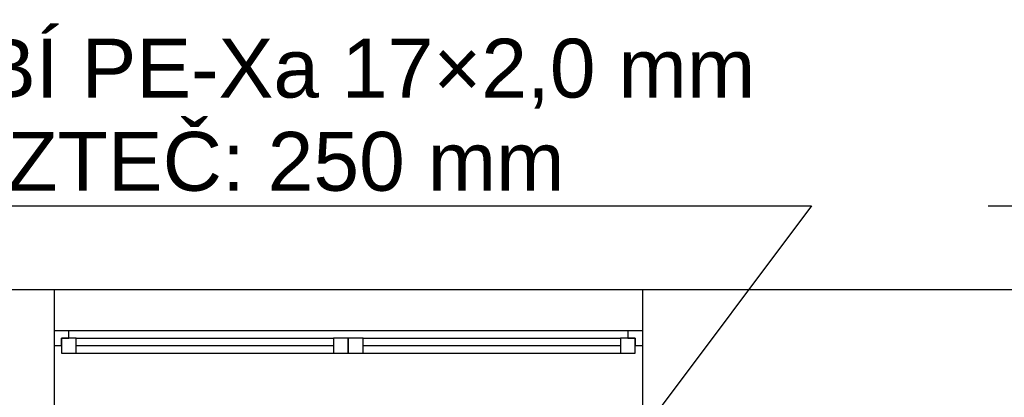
# Model space of a CAD drawing. Extents: x 997 to 109698, y 921 to 94021.
# Tile 9 of 256: x 8106 to 11453, y 26970 to 28254. Entities that reach past the tile are written whole.
import ezdxf
from ezdxf.enums import TextEntityAlignment as Align

# ---------------------------------------------------------------- set-up
doc = ezdxf.new("R2010")
doc.units = 0
doc.header["$MEASUREMENT"] = 0
doc.layers.add('40', color=7, linetype='CONTINUOUS')
doc.layers.add('42', color=7, linetype='CONTINUOUS')
doc.styles.get("Standard").update_dxf_attribs({"font": 'Arial.ttf', "height": 0.2})

msp = doc.modelspace()

# ---------------------------------------------------------------- linework, layer by layer
at = {"layer": '40', "color": 8, "linetype": 'Continuous'}
for p, q in [((8222.918455, 27335.955237), (6547.636205, 27335.955237)), ((10222.918455, 27335.955237), (8222.918455, 27335.955237)), ((8222.918455, 27335.955237), (8222.918455, 26935.955237)), ((12722.918455, 27335.955237), (10222.918455, 27335.955237)), ((10222.918455, 27335.955237), (10222.918455, 26935.955237)), ((8272.918455, 27195.955237), (8222.918455, 27195.955237)), ((9222.918455, 27195.955237), (8272.918455, 27195.955237)), ((8272.918455, 27170.955237), (8272.918455, 27195.955237)), ((10172.918455, 27195.955237), (9222.918455, 27195.955237)), ((10172.918455, 27195.955237), (10172.918455, 27170.955237)), ((10222.918455, 27195.955237), (10172.918455, 27195.955237)), ((8222.918455, 27145.955237), (8247.918455, 27145.955237)), ((8247.918455, 27170.955237), (8247.918455, 27120.955237)), ((8297.918455, 27170.955237), (8247.918455, 27170.955237)), ((8247.918455, 27170.955237), (8272.918455, 27170.955237)), ((8247.918455, 27145.955237), (8247.918455, 27170.955237)), ((8297.918455, 27120.955237), (8297.918455, 27170.955237)), ((8297.918455, 27170.955237), (9172.918455, 27170.955237)), ((8297.918455, 27145.955237), (9172.918455, 27145.955237)), ((9172.918455, 27170.955237), (9172.918455, 27120.955237)), ((9222.918455, 27170.955237), (9172.918455, 27170.955237)), ((9222.918455, 27170.955237), (9222.918455, 27120.955237)), ((9272.918455, 27170.955237), (9222.918455, 27170.955237)), ((9222.918455, 27120.955237), (9222.918455, 27170.955237)), ((9272.918455, 27120.955237), (9272.918455, 27170.955237)), ((9272.918455, 27170.955237), (10147.918455, 27170.955237)), ((9272.918455, 27145.955237), (10147.918455, 27145.955237)), ((10147.918455, 27170.955237), (10147.918455, 27120.955237)), ((10197.918455, 27170.955237), (10147.918455, 27170.955237)), ((10172.918455, 27170.955237), (10197.918455, 27170.955237)), ((10197.918455, 27120.955237), (10197.918455, 27170.955237)), ((10197.918455, 27170.955237), (10197.918455, 27145.955237)), ((10197.918455, 27145.955237), (10222.918455, 27145.955237)), ((8247.918455, 27120.955237), (8297.918455, 27120.955237)), ((8297.918455, 27120.955237), (9172.918455, 27120.955237)), ((9172.918455, 27120.955237), (9222.918455, 27120.955237)), ((9222.918455, 27120.955237), (9272.918455, 27120.955237)), ((9272.918455, 27120.955237), (10147.918455, 27120.955237)), ((10147.918455, 27120.955237), (10197.918455, 27120.955237))]:
    msp.add_line(p, q, dxfattribs=at)
at = {"layer": '42', "color": 117}
for p, q in [((6897.636205, 27620.953237), (10797.636205, 27620.953237)), ((10797.636205, 27620.953237), (9747.636205, 26220.953237)), ((11397.636205, 27620.953237), (15297.636205, 27620.953237))]:
    msp.add_line(p, q, dxfattribs=at)

# ---------------------------------------------------------------- texts
for s, p in [('POTRUBÍ PE-Xa 17×2,0 mm', (8801.526562, 27988.973367)), ('ROZTEČ: 250 mm', (8801.526562, 27672.3067))]:
    msp.add_text(s, height=200, dxfattribs=at).set_placement(p, align=Align.CENTER)

doc.saveas('drawing.dxf')
